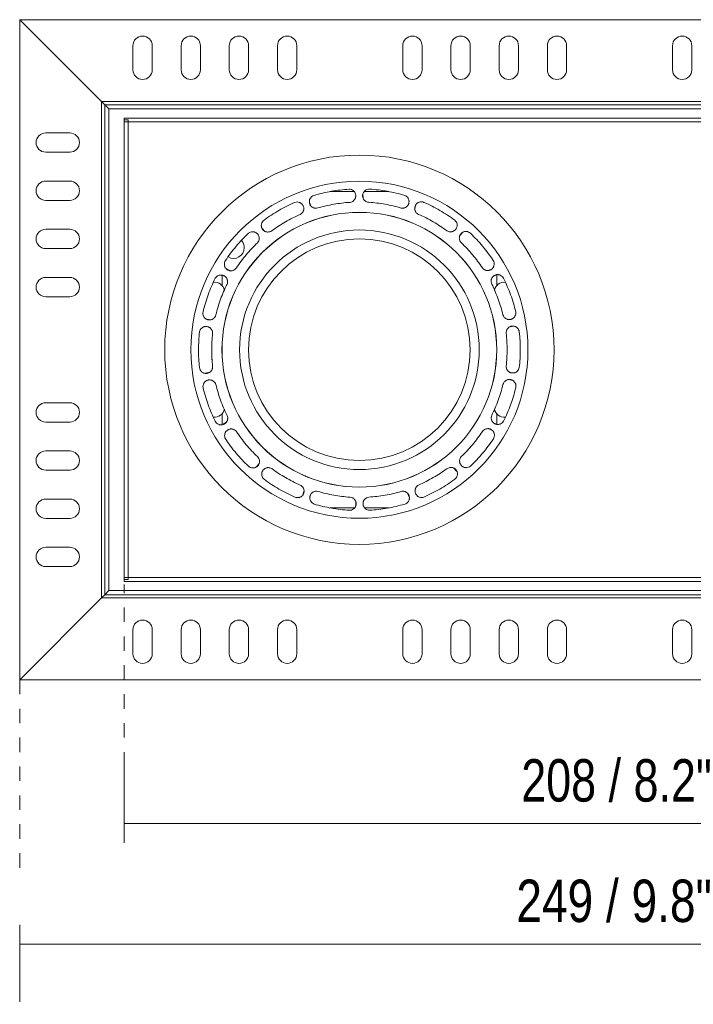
# Model space of a CAD drawing. Header units: millimetres. Extents: x -6708 to -4747, y -1232 to 6729.
# Tile 9 of 11: x -5072 to -4932, y 164 to 369. Entities that reach past the tile are written whole.
import ezdxf

# ---------------------------------------------------------------- set-up
doc = ezdxf.new("R2010")
doc.units = ezdxf.units.MM
doc.linetypes.add('Dash', pattern=[6, 3, -3])
doc.layers.add('A-ANNO-DIMS', color=7, linetype='Continuous', lineweight=9, true_color=0x5b5b5b)
doc.layers.add('A-ANNO-DIMS-4', color=7, linetype='Continuous', lineweight=9)
doc.layers.add('E-LITE-EQPM', color=7, linetype='Continuous', lineweight=20)
doc.styles.add('Arial Narrow', font='ARIALN.TTF', dxfattribs={"height": 8.8})
doc.dimstyles.new('FARO_-_2_2mm_Arial_Narrow_mm_Inch_Right', dxfattribs={"dimscale": 304.8, "dimtxt": 9.006193, "dimasz": 0, "dimexe": 0.03937, "dimexo": 0.0625, "dimgap": 0.006562, "dimtad": 1, "dimdec": 0, "dimzin": 0, "dimdsep": 46, "dimtxsty": 'Arial Narrow', "dimblk1": 'NONE', "dimblk2": 'NONE', "dimsah": 1, "dimcen": 0.09, "dimadec": 0, "dimazin": 0, "dimtfac": 1, "dimtdec": 4, "dimtix": 1, "dimtmove": 0, "dimatfit": 3, "dimfxl": 0.013123, "dimfxlon": 1, "dimtvp": 1, "dimtolj": 1, "dimtzin": 0, "dimarcsym": 2})

# ---------------------------------------------------------------- blocks, each defined once
blk = doc.blocks.new('NANO COLIN-2 WF - 033008303 MINI-COLIN-1 Grey downlight LED 12_18W 2700K 20_ 1565_2100 lm-657472-Alzado_PDF Copy 1')
at = {"layer": 'E-LITE-EQPM'}
for p, q in [((-6705, 368.5), (-6456, 368.5)), ((-6705, 368.5), (-6688.02, 351.52)), ((-6705, 231.5), (-6705, 368.5)), ((-6688.02, 351.52), (-6705, 368.5)), ((-6681.49, 358.1), (-6681.49, 363.1)), ((-6677.49, 363.1), (-6677.49, 358.1)), ((-6671.49, 358.1), (-6671.49, 363.1)), ((-6667.49, 363.1), (-6667.49, 358.1)), ((-6661.49, 358.1), (-6661.49, 363.1)), ((-6657.49, 363.1), (-6657.49, 358.1)), ((-6651.49, 358.1), (-6651.49, 363.1)), ((-6647.49, 363.1), (-6647.49, 358.1)), ((-6625.49, 358.1), (-6625.49, 363.1)), ((-6621.49, 363.1), (-6621.49, 358.1)), ((-6615.49, 358.1), (-6615.49, 363.1)), ((-6611.49, 363.1), (-6611.49, 358.1)), ((-6605.49, 358.1), (-6605.49, 363.1)), ((-6601.49, 363.1), (-6601.49, 358.1)), ((-6595.49, 358.1), (-6595.49, 363.1)), ((-6591.49, 363.1), (-6591.49, 358.1)), ((-6569.5, 358.1), (-6569.5, 363.1)), ((-6565.5, 363.1), (-6565.5, 358.1)), ((-6688.02, 351.52), (-6472.97, 351.52)), ((-6688.02, 351.52), (-6687.35, 350.86)), ((-6688.02, 248.48), (-6688.02, 351.52)), ((-6687.35, 350.86), (-6688.02, 351.52)), ((-6687.35, 350.86), (-6473.64, 350.86)), ((-6687.35, 350.86), (-6686.5, 350)), ((-6687.35, 249.14), (-6687.35, 350.86)), ((-6686.5, 350), (-6687.35, 350.86)), ((-6686.5, 350), (-6474.5, 350)), ((-6686.5, 250), (-6686.5, 350)), ((-6683.3, 347.27), (-6683.3, 348.07)), ((-6683.3, 348.07), (-6475.7, 348.07)), ((-6683.3, 347.7), (-6682.5, 347.7)), ((-6683.3, 252.3), (-6683.3, 347.7)), ((-6682.5, 347.27), (-6682.5, 347.7)), ((-6682.5, 347.27), (-6683.3, 347.27)), ((-6699.59, 345), (-6694.59, 345)), ((-6694.59, 341), (-6699.59, 341)), ((-6699.59, 335), (-6694.59, 335)), ((-6635.58, 332.82), (-6640.59, 332.82)), ((-6633.73, 331.37), (-6633.75, 332.28)), ((-6628.41, 332.82), (-6633.51, 332.82)), ((-6694.59, 331), (-6699.59, 331)), ((-6644.51, 329.75), (-6644.83, 330.57)), ((-6623.05, 329.2), (-6622.75, 330.09)), ((-6699.59, 325), (-6694.59, 325)), ((-6654.09, 324.55), (-6654.65, 325.18)), ((-6613.77, 323.51), (-6613.15, 324.28)), ((-6694.59, 321), (-6699.59, 321)), ((-6661.26, 316.34), (-6662.1, 316.8)), ((-6699.59, 315), (-6694.59, 315)), ((-6663, 315.47), (-6663, 313.26)), ((-6606.93, 315.03), (-6606.19, 315.48)), ((-6606, 313.26), (-6606, 315.55)), ((-6694.59, 311), (-6699.59, 311)), ((-6665.25, 306.2), (-6666.16, 306.34)), ((-6603.46, 304.69), (-6602.58, 304.87)), ((-6665.53, 295.31), (-6666.41, 295.13)), ((-6603.74, 293.8), (-6602.83, 293.66)), ((-6699.59, 289), (-6694.59, 289)), ((-6663, 286.74), (-6663, 284.45)), ((-6606, 284.53), (-6606, 286.74)), ((-6694.59, 285), (-6699.59, 285)), ((-6662.06, 284.97), (-6662.8, 284.52)), ((-6607.73, 283.66), (-6606.91, 283.21)), ((-6699.59, 279), (-6694.59, 279)), ((-6655.23, 276.49), (-6655.84, 275.72)), ((-6694.59, 275), (-6699.59, 275)), ((-6614.9, 275.45), (-6614.35, 274.82)), ((-6645.94, 270.8), (-6646.25, 269.91)), ((-6624.48, 270.25), (-6624.17, 269.43)), ((-6699.59, 269), (-6694.59, 269)), ((-6635.26, 268.63), (-6635.25, 267.72)), ((-6640.58, 267.19), (-6635.48, 267.19)), ((-6633.41, 267.19), (-6628.41, 267.19)), ((-6694.59, 265), (-6699.59, 265)), ((-6699.59, 259), (-6694.59, 259)), ((-6694.59, 255), (-6699.59, 255)), ((-6683.3, 251.93), (-6683.3, 252.73)), ((-6682.5, 252.73), (-6683.3, 252.73)), ((-6682.5, 252.3), (-6683.3, 252.3)), ((-6683.3, 251.93), (-6475.7, 251.93)), ((-6682.5, 252.3), (-6682.5, 252.73)), ((-6686.5, 250), (-6687.35, 249.14)), ((-6687.35, 249.14), (-6686.5, 250)), ((-6474.5, 250), (-6686.5, 250)), ((-6688.02, 248.48), (-6705, 231.5)), ((-6705, 231.5), (-6688.02, 248.48)), ((-6687.35, 249.14), (-6688.02, 248.48)), ((-6688.02, 248.48), (-6687.35, 249.14)), ((-6472.97, 248.48), (-6688.02, 248.48)), ((-6473.64, 249.14), (-6687.35, 249.14)), ((-6681.49, 236.9), (-6681.49, 241.9)), ((-6677.49, 241.9), (-6677.49, 236.9)), ((-6671.49, 236.9), (-6671.49, 241.9)), ((-6667.49, 241.9), (-6667.49, 236.9)), ((-6661.49, 236.9), (-6661.49, 241.9)), ((-6657.49, 241.9), (-6657.49, 236.9)), ((-6651.49, 236.9), (-6651.49, 241.9)), ((-6647.49, 241.9), (-6647.49, 236.9)), ((-6625.49, 236.9), (-6625.49, 241.9)), ((-6621.49, 241.9), (-6621.49, 236.9)), ((-6615.49, 236.9), (-6615.49, 241.9)), ((-6611.49, 241.9), (-6611.49, 236.9)), ((-6605.49, 236.9), (-6605.49, 241.9)), ((-6601.49, 241.9), (-6601.49, 236.9)), ((-6595.49, 236.9), (-6595.49, 241.9)), ((-6591.49, 241.9), (-6591.49, 236.9)), ((-6569.5, 236.9), (-6569.5, 241.9)), ((-6565.5, 241.9), (-6565.5, 236.9)), ((-6456, 231.5), (-6705, 231.5))]:
    blk.add_line(p, q, dxfattribs=at)
for centre, radius, start, end in [((-6679.49, 363.1), 2, 0, 180), ((-6669.49, 363.1), 2, 0, 180), ((-6659.49, 363.1), 2, 0, 180), ((-6649.49, 363.1), 2, 0, 180), ((-6623.49, 363.1), 2, 0, 180), ((-6613.49, 363.1), 2, 0, 180), ((-6603.49, 363.1), 2, 0, 180), ((-6593.49, 363.1), 2, 0, 180), ((-6567.5, 363.1), 2, 0, 180), ((-6679.49, 358.1), 2, 180, 360), ((-6669.49, 358.1), 2, 180, 360), ((-6659.49, 358.1), 2, 180, 360), ((-6649.49, 358.1), 2, 180, 0), ((-6623.49, 358.1), 2, 180, 0), ((-6613.49, 358.1), 2, 180, 360), ((-6603.49, 358.1), 2, 180, 360), ((-6593.49, 358.1), 2, 180, 360), ((-6567.5, 358.1), 2, 180, 0), ((-6699.59, 343), 2, 90, 270), ((-6694.59, 343), 2, 270, 90), ((-6699.59, 333), 2, 90, 270), ((-6694.59, 333), 2, 270, 90), ((-6634.5, 300), 34.98, 0, 180), ((-6634.5, 300), 28.52, 0, 180), ((-6634.5, 300), 28.5, 0, 180), ((-6699.59, 323), 2, 90, 270), ((-6694.59, 323), 2, 270, 90), ((-6634.5, 300), 24.86, 0, 180), ((-6634.5, 300), 23, 360, 180), ((-6660.59, 321.16), 2.2, 240, 360), ((-6660.59, 321.16), 2.2, 0, 42.184), ((-6699.59, 313), 2, 90, 270), ((-6694.59, 313), 2, 270, 90), ((-6664.54, 311.95), 2.05, 9.6161, 96.5626), ((-6604.45, 311.95), 2.05, 83.1622, 170.0222), ((-6634.66, 299.95), 30.49, 175.6114, 176.7057), ((-6634.33, 300.05), 30.49, 3.108, 4.204), ((-6634.5, 300), 34.98, 180, 0), ((-6634.5, 300), 28.52, 180, 0), ((-6634.5, 300), 28.5, 180, 0), ((-6634.5, 300), 24.86, 180, 0), ((-6634.5, 300), 23, 180, 360), ((-6634.66, 299.95), 30.49, 183.108, 184.204), ((-6634.33, 300.05), 30.49, 355.6114, 356.7057), ((-6699.59, 287), 2, 90, 270), ((-6694.59, 287), 2, 270, 90), ((-6664.54, 288.05), 2.05, 263.1622, 350.0222), ((-6604.45, 288.05), 2.05, 189.6161, 276.5626), ((-6699.59, 277), 2, 90, 270), ((-6694.59, 277), 2, 270, 90), ((-6699.59, 267), 2, 90, 270), ((-6694.59, 267), 2, 270, 90), ((-6699.59, 257), 2, 90, 270), ((-6694.59, 257), 2, 270, 90), ((-6679.49, 241.9), 2, 360, 180), ((-6669.49, 241.9), 2, 360, 180), ((-6659.49, 241.9), 2, 360, 180), ((-6649.49, 241.9), 2, 0, 180), ((-6623.49, 241.9), 2, 360, 180), ((-6613.49, 241.9), 2, 360, 180), ((-6603.49, 241.9), 2, 0, 180), ((-6593.49, 241.9), 2, 360, 180), ((-6567.5, 241.9), 2, 0, 180), ((-6679.49, 236.9), 2, 180, 360), ((-6669.49, 236.9), 2, 180, 360), ((-6659.49, 236.9), 2, 180, 0), ((-6649.49, 236.9), 2, 180, 0), ((-6623.49, 236.9), 2, 180, 360), ((-6613.49, 236.9), 2, 180, 360), ((-6603.49, 236.9), 2, 180, 360), ((-6593.49, 236.9), 2, 180, 360), ((-6567.5, 236.9), 2, 180, 0)]:
    blk.add_arc(centre, radius, start, end, dxfattribs=at)
for points in [[(-6643.9, 332.04), (-6642.72, 332.39), (-6640.31, 332.95), (-6637.85, 333.24), (-6636.61, 333.32)], [(-6632.38, 333.33), (-6631.14, 333.25), (-6628.69, 332.95), (-6626.28, 332.38), (-6625.09, 332.03)], [(-6654.29, 326.89), (-6653.3, 327.62), (-6651.22, 328.98), (-6649.01, 330.09), (-6647.88, 330.58)], [(-6636.44, 330.59), (-6637.57, 330.52), (-6639.83, 330.25), (-6642.04, 329.74), (-6643.13, 329.42)], [(-6625.86, 329.41), (-6626.95, 329.73), (-6629.16, 330.25), (-6631.42, 330.53), (-6632.55, 330.6)], [(-6621.1, 330.59), (-6619.97, 330.1), (-6617.77, 328.98), (-6615.7, 327.62), (-6614.7, 326.88)], [(-6646.78, 328.08), (-6647.82, 327.63), (-6649.86, 326.6), (-6651.76, 325.36), (-6652.68, 324.69)], [(-6616.32, 324.68), (-6617.23, 325.36), (-6619.14, 326.6), (-6621.16, 327.63), (-6622.2, 328.09)], [(-6662.3, 318.5), (-6661.61, 319.53), (-6660.13, 321.51), (-6658.43, 323.31), (-6657.53, 324.16)], [(-6611.45, 324.17), (-6610.56, 323.31), (-6608.86, 321.51), (-6607.38, 319.52), (-6606.7, 318.49)], [(-6655.65, 322.18), (-6656.47, 321.4), (-6658.03, 319.75), (-6659.39, 317.93), (-6660.02, 316.98)], [(-6608.98, 316.98), (-6609.6, 317.92), (-6610.96, 319.75), (-6612.52, 321.41), (-6613.34, 322.19)], [(-6666.95, 307.88), (-6666.66, 309.08), (-6665.94, 311.44), (-6664.96, 313.72), (-6664.41, 314.82)], [(-6604.57, 314.83), (-6604.03, 313.72), (-6603.05, 311.44), (-6602.34, 309.07), (-6602.05, 307.87)], [(-6661.96, 313.61), (-6662.46, 312.6), (-6663.36, 310.51), (-6664.02, 308.33), (-6664.29, 307.23)], [(-6604.71, 307.23), (-6604.97, 308.33), (-6605.63, 310.51), (-6606.52, 312.6), (-6607.02, 313.62)], [(-6667.89, 300), (-6667.88, 300.62), (-6667.85, 301.85), (-6667.74, 303.09), (-6667.67, 303.7)], [(-6664.96, 303.4), (-6665.02, 302.83), (-6665.12, 301.7), (-6665.15, 300.57), (-6665.15, 300)], [(-6603.84, 300), (-6603.84, 300.57), (-6603.87, 301.7), (-6603.96, 302.83), (-6604.02, 303.4)], [(-6601.31, 303.7), (-6601.24, 303.08), (-6601.14, 301.85), (-6601.1, 300.62), (-6601.11, 300)], [(-6667.68, 296.3), (-6667.75, 296.92), (-6667.85, 298.15), (-6667.89, 299.38), (-6667.89, 300)], [(-6665.15, 300), (-6665.15, 299.43), (-6665.12, 298.3), (-6665.03, 297.17), (-6664.97, 296.6)], [(-6604.03, 296.6), (-6603.97, 297.17), (-6603.87, 298.3), (-6603.84, 299.43), (-6603.84, 300)], [(-6601.11, 300), (-6601.11, 299.38), (-6601.14, 298.15), (-6601.25, 296.91), (-6601.32, 296.3)], [(-6664.28, 292.77), (-6664.02, 291.67), (-6663.36, 289.49), (-6662.47, 287.4), (-6661.97, 286.38)], [(-6607.03, 286.39), (-6606.53, 287.4), (-6605.63, 289.49), (-6604.97, 291.67), (-6604.7, 292.77)], [(-6664.42, 285.17), (-6664.97, 286.28), (-6665.94, 288.56), (-6666.65, 290.93), (-6666.94, 292.13)], [(-6602.04, 292.12), (-6602.34, 290.92), (-6603.05, 288.56), (-6604.03, 286.28), (-6604.58, 285.18)], [(-6660.01, 283.02), (-6659.39, 282.08), (-6658.03, 280.25), (-6656.48, 278.59), (-6655.65, 277.81)], [(-6613.35, 277.82), (-6612.52, 278.6), (-6610.96, 280.25), (-6609.6, 282.07), (-6608.97, 283.02)], [(-6657.54, 275.83), (-6658.44, 276.69), (-6660.13, 278.49), (-6661.61, 280.48), (-6662.29, 281.51)], [(-6606.69, 281.5), (-6607.38, 280.47), (-6608.86, 278.49), (-6610.56, 276.69), (-6611.46, 275.84)], [(-6652.67, 275.32), (-6651.76, 274.64), (-6649.86, 273.4), (-6647.83, 272.37), (-6646.79, 271.91)], [(-6622.21, 271.92), (-6621.17, 272.37), (-6619.14, 273.4), (-6617.23, 274.64), (-6616.32, 275.31)], [(-6647.89, 269.41), (-6649.02, 269.9), (-6651.23, 271.02), (-6653.29, 272.38), (-6654.29, 273.12)], [(-6614.7, 273.11), (-6615.69, 272.38), (-6617.77, 271.02), (-6619.98, 269.91), (-6621.11, 269.42)], [(-6643.13, 270.59), (-6642.04, 270.27), (-6639.83, 269.75), (-6637.57, 269.47), (-6636.44, 269.4)], [(-6632.55, 269.41), (-6631.42, 269.48), (-6629.16, 269.75), (-6626.95, 270.26), (-6625.86, 270.58)], [(-6636.62, 266.67), (-6637.85, 266.75), (-6640.31, 267.05), (-6642.72, 267.62), (-6643.9, 267.97)], [(-6625.09, 267.96), (-6626.28, 267.61), (-6628.69, 267.05), (-6631.14, 266.76), (-6632.38, 266.68)]]:
    blk.add_open_spline(points, degree=3, dxfattribs=at)
for points, knots in [([(-6636.61, 333.32), (-6636.46, 333.32), (-6636.15, 333.26), (-6635.8, 333.07), (-6635.58, 332.86), (-6635.45, 332.67), (-6635.34, 332.47), (-6635.28, 332.26), (-6635.24, 332.03), (-6635.25, 331.81), (-6635.29, 331.59), (-6635.37, 331.37), (-6635.48, 331.18), (-6635.62, 331), (-6635.79, 330.84), (-6636.06, 330.68), (-6636.28, 330.61), (-6636.44, 330.59)], [-1, -1, -1, -1, -0.888889, -0.777778, -0.722222, -0.666667, -0.611111, -0.555556, -0.5, -0.444444, -0.388889, -0.333333, -0.277778, -0.222222, -0.166667, -0.111111, 0, 0, 0, 0]), ([(-6632.55, 330.6), (-6632.71, 330.61), (-6632.95, 330.67), (-6633.24, 330.83), (-6633.42, 330.98), (-6633.58, 331.16), (-6633.7, 331.37), (-6633.78, 331.59), (-6633.83, 331.82), (-6633.83, 332.05), (-6633.8, 332.28), (-6633.73, 332.5), (-6633.61, 332.71), (-6633.47, 332.9), (-6633.23, 333.11), (-6632.87, 333.3), (-6632.54, 333.34), (-6632.38, 333.33)], [-1, -1, -1, -1, -0.888889, -0.833333, -0.777778, -0.722222, -0.666667, -0.611111, -0.555556, -0.5, -0.444444, -0.388889, -0.333333, -0.277778, -0.222222, -0.111111, 0, 0, 0, 0]), ([(-6643.13, 329.42), (-6643.29, 329.37), (-6643.54, 329.35), (-6643.86, 329.4), (-6644.08, 329.48), (-6644.29, 329.6), (-6644.48, 329.75), (-6644.63, 329.92), (-6644.75, 330.13), (-6644.84, 330.34), (-6644.88, 330.57), (-6644.89, 330.81), (-6644.86, 331.04), (-6644.78, 331.27), (-6644.63, 331.55), (-6644.35, 331.85), (-6644.06, 332), (-6643.9, 332.04)], [-1, -1, -1, -1, -0.888889, -0.833333, -0.777778, -0.722222, -0.666667, -0.611111, -0.555556, -0.5, -0.444444, -0.388889, -0.333333, -0.277778, -0.222222, -0.111111, 0, 0, 0, 0]), ([(-6625.09, 332.03), (-6624.94, 331.98), (-6624.67, 331.82), (-6624.42, 331.52), (-6624.28, 331.25), (-6624.22, 331.03), (-6624.19, 330.8), (-6624.2, 330.58), (-6624.24, 330.36), (-6624.32, 330.15), (-6624.44, 329.95), (-6624.58, 329.78), (-6624.75, 329.63), (-6624.95, 329.51), (-6625.17, 329.43), (-6625.47, 329.36), (-6625.71, 329.37), (-6625.86, 329.41)], [-1, -1, -1, -1, -0.888889, -0.777778, -0.722222, -0.666667, -0.611111, -0.555556, -0.5, -0.444444, -0.388889, -0.333333, -0.277778, -0.222222, -0.166667, -0.111111, 0, 0, 0, 0]), ([(-6647.88, 330.58), (-6647.73, 330.64), (-6647.42, 330.69), (-6647.04, 330.63), (-6646.76, 330.5), (-6646.56, 330.38), (-6646.4, 330.22), (-6646.26, 330.04), (-6646.15, 329.85), (-6646.08, 329.63), (-6646.04, 329.41), (-6646.04, 329.18), (-6646.08, 328.96), (-6646.15, 328.74), (-6646.26, 328.54), (-6646.46, 328.3), (-6646.64, 328.15), (-6646.78, 328.08)], [-1, -1, -1, -1, -0.888889, -0.777778, -0.722222, -0.666667, -0.611111, -0.555556, -0.5, -0.444444, -0.388889, -0.333333, -0.277778, -0.222222, -0.166667, -0.111111, 0, 0, 0, 0]), ([(-6622.2, 328.09), (-6622.35, 328.15), (-6622.56, 328.29), (-6622.77, 328.54), (-6622.89, 328.75), (-6622.98, 328.97), (-6623.02, 329.2), (-6623.02, 329.44), (-6622.99, 329.67), (-6622.91, 329.89), (-6622.8, 330.1), (-6622.65, 330.28), (-6622.48, 330.44), (-6622.28, 330.56), (-6621.98, 330.68), (-6621.58, 330.73), (-6621.25, 330.66), (-6621.1, 330.59)], [-1, -1, -1, -1, -0.888889, -0.833333, -0.777778, -0.722222, -0.666667, -0.611111, -0.555556, -0.5, -0.444444, -0.388889, -0.333333, -0.277778, -0.222222, -0.111111, 0, 0, 0, 0]), ([(-6652.68, 324.69), (-6652.81, 324.59), (-6653.03, 324.49), (-6653.35, 324.43), (-6653.59, 324.42), (-6653.82, 324.46), (-6654.05, 324.54), (-6654.25, 324.65), (-6654.44, 324.8), (-6654.59, 324.98), (-6654.71, 325.18), (-6654.8, 325.4), (-6654.85, 325.63), (-6654.86, 325.86), (-6654.81, 326.18), (-6654.65, 326.56), (-6654.43, 326.8), (-6654.29, 326.89)], [-1, -1, -1, -1, -0.888889, -0.833333, -0.777778, -0.722222, -0.666667, -0.611111, -0.555556, -0.5, -0.444444, -0.388889, -0.333333, -0.277778, -0.222222, -0.111111, 0, 0, 0, 0]), ([(-6614.7, 326.88), (-6614.58, 326.78), (-6614.38, 326.54), (-6614.24, 326.17), (-6614.21, 325.87), (-6614.22, 325.64), (-6614.27, 325.42), (-6614.36, 325.21), (-6614.48, 325.02), (-6614.63, 324.85), (-6614.8, 324.71), (-6614.99, 324.59), (-6615.21, 324.51), (-6615.43, 324.47), (-6615.66, 324.46), (-6615.97, 324.51), (-6616.19, 324.6), (-6616.32, 324.68)], [-1, -1, -1, -1, -0.888889, -0.777778, -0.722222, -0.666667, -0.611111, -0.555556, -0.5, -0.444444, -0.388889, -0.333333, -0.277778, -0.222222, -0.166667, -0.111111, 0, 0, 0, 0]), ([(-6657.53, 324.16), (-6657.41, 324.26), (-6657.14, 324.42), (-6656.75, 324.49), (-6656.45, 324.47), (-6656.23, 324.42), (-6656.02, 324.33), (-6655.83, 324.21), (-6655.66, 324.06), (-6655.52, 323.88), (-6655.41, 323.69), (-6655.33, 323.48), (-6655.29, 323.25), (-6655.28, 323.02), (-6655.32, 322.79), (-6655.41, 322.5), (-6655.54, 322.3), (-6655.65, 322.18)], [-1, -1, -1, -1, -0.888889, -0.777778, -0.722222, -0.666667, -0.611111, -0.555556, -0.5, -0.444444, -0.388889, -0.333333, -0.277778, -0.222222, -0.166667, -0.111111, 0, 0, 0, 0]), ([(-6613.34, 322.19), (-6613.46, 322.3), (-6613.6, 322.5), (-6613.72, 322.81), (-6613.76, 323.04), (-6613.76, 323.28), (-6613.72, 323.52), (-6613.65, 323.74), (-6613.53, 323.94), (-6613.39, 324.13), (-6613.21, 324.28), (-6613.01, 324.4), (-6612.79, 324.49), (-6612.56, 324.54), (-6612.24, 324.55), (-6611.84, 324.46), (-6611.57, 324.28), (-6611.45, 324.17)], [-1, -1, -1, -1, -0.888889, -0.833333, -0.777778, -0.722222, -0.666667, -0.611111, -0.555556, -0.5, -0.444444, -0.388889, -0.333333, -0.277778, -0.222222, -0.111111, 0, 0, 0, 0]), ([(-6660.02, 316.98), (-6660.11, 316.85), (-6660.29, 316.67), (-6660.56, 316.5), (-6660.79, 316.42), (-6661.02, 316.38), (-6661.26, 316.37), (-6661.49, 316.41), (-6661.72, 316.49), (-6661.92, 316.6), (-6662.1, 316.74), (-6662.26, 316.92), (-6662.39, 317.12), (-6662.47, 317.34), (-6662.54, 317.65), (-6662.52, 318.06), (-6662.39, 318.36), (-6662.3, 318.5)], [-1, -1, -1, -1, -0.888889, -0.833333, -0.777778, -0.722222, -0.666667, -0.611111, -0.555556, -0.5, -0.444444, -0.388889, -0.333333, -0.277778, -0.222222, -0.111111, 0, 0, 0, 0]), ([(-6606.7, 318.49), (-6606.62, 318.36), (-6606.52, 318.06), (-6606.51, 317.67), (-6606.59, 317.37), (-6606.68, 317.16), (-6606.8, 316.97), (-6606.95, 316.8), (-6607.13, 316.66), (-6607.32, 316.56), (-6607.54, 316.48), (-6607.76, 316.44), (-6607.99, 316.44), (-6608.21, 316.47), (-6608.43, 316.55), (-6608.71, 316.69), (-6608.88, 316.85), (-6608.98, 316.98)], [-1, -1, -1, -1, -0.888889, -0.777778, -0.722222, -0.666667, -0.611111, -0.555556, -0.5, -0.444444, -0.388889, -0.333333, -0.277778, -0.222222, -0.166667, -0.111111, 0, 0, 0, 0]), ([(-6664.41, 314.82), (-6664.33, 314.96), (-6664.13, 315.2), (-6663.79, 315.4), (-6663.49, 315.49), (-6663.27, 315.51), (-6663.04, 315.5), (-6662.82, 315.45), (-6662.61, 315.37), (-6662.42, 315.25), (-6662.25, 315.11), (-6662.1, 314.93), (-6661.99, 314.74), (-6661.9, 314.53), (-6661.86, 314.3), (-6661.85, 313.99), (-6661.9, 313.76), (-6661.96, 313.61)], [-1, -1, -1, -1, -0.888889, -0.777778, -0.722222, -0.666667, -0.611111, -0.555556, -0.5, -0.444444, -0.388889, -0.333333, -0.277778, -0.222222, -0.166667, -0.111111, 0, 0, 0, 0]), ([(-6607.02, 313.62), (-6607.1, 313.76), (-6607.16, 314), (-6607.17, 314.32), (-6607.13, 314.56), (-6607.05, 314.79), (-6606.93, 314.99), (-6606.79, 315.18), (-6606.61, 315.33), (-6606.41, 315.45), (-6606.19, 315.54), (-6605.96, 315.59), (-6605.72, 315.59), (-6605.49, 315.56), (-6605.19, 315.46), (-6604.84, 315.24), (-6604.65, 314.97), (-6604.57, 314.83)], [-1, -1, -1, -1, -0.888889, -0.833333, -0.777778, -0.722222, -0.666667, -0.611111, -0.555556, -0.5, -0.444444, -0.388889, -0.333333, -0.277778, -0.222222, -0.111111, 0, 0, 0, 0]), ([(-6664.29, 307.23), (-6664.33, 307.07), (-6664.43, 306.84), (-6664.64, 306.59), (-6664.82, 306.44), (-6665.03, 306.31), (-6665.25, 306.23), (-6665.48, 306.19), (-6665.71, 306.18), (-6665.94, 306.22), (-6666.17, 306.29), (-6666.37, 306.4), (-6666.56, 306.55), (-6666.72, 306.73), (-6666.89, 307), (-6667.01, 307.39), (-6666.99, 307.72), (-6666.95, 307.88)], [-1, -1, -1, -1, -0.888889, -0.833333, -0.777778, -0.722222, -0.666667, -0.611111, -0.555556, -0.5, -0.444444, -0.388889, -0.333333, -0.277778, -0.222222, -0.111111, 0, 0, 0, 0]), ([(-6602.05, 307.87), (-6602.03, 307.72), (-6602.03, 307.4), (-6602.16, 307.03), (-6602.33, 306.78), (-6602.48, 306.61), (-6602.67, 306.47), (-6602.87, 306.37), (-6603.08, 306.3), (-6603.3, 306.26), (-6603.53, 306.27), (-6603.75, 306.3), (-6603.96, 306.38), (-6604.16, 306.49), (-6604.35, 306.63), (-6604.55, 306.87), (-6604.66, 307.08), (-6604.71, 307.23)], [-1, -1, -1, -1, -0.888889, -0.777778, -0.722222, -0.666667, -0.611111, -0.555556, -0.5, -0.444444, -0.388889, -0.333333, -0.277778, -0.222222, -0.166667, -0.111111, 0, 0, 0, 0]), ([(-6667.67, 303.7), (-6667.65, 303.85), (-6667.54, 304.15), (-6667.29, 304.45), (-6667.04, 304.63), (-6666.84, 304.74), (-6666.62, 304.8), (-6666.4, 304.83), (-6666.17, 304.83), (-6665.95, 304.78), (-6665.74, 304.7), (-6665.54, 304.59), (-6665.37, 304.45), (-6665.22, 304.28), (-6665.1, 304.08), (-6664.98, 303.79), (-6664.95, 303.55), (-6664.96, 303.4)], [-1, -1, -1, -1, -0.888889, -0.777778, -0.722222, -0.666667, -0.611111, -0.555556, -0.5, -0.444444, -0.388889, -0.333333, -0.277778, -0.222222, -0.166667, -0.111111, 0, 0, 0, 0]), ([(-6604.02, 303.4), (-6604.04, 303.56), (-6604.02, 303.81), (-6603.92, 304.11), (-6603.8, 304.32), (-6603.65, 304.51), (-6603.47, 304.66), (-6603.27, 304.78), (-6603.05, 304.87), (-6602.82, 304.91), (-6602.58, 304.92), (-6602.35, 304.89), (-6602.13, 304.81), (-6601.92, 304.7), (-6601.66, 304.5), (-6601.42, 304.18), (-6601.32, 303.86), (-6601.31, 303.7)], [-1, -1, -1, -1, -0.888889, -0.833333, -0.777778, -0.722222, -0.666667, -0.611111, -0.555556, -0.5, -0.444444, -0.388889, -0.333333, -0.277778, -0.222222, -0.111111, 0, 0, 0, 0]), ([(-6664.97, 296.6), (-6664.95, 296.44), (-6664.97, 296.19), (-6665.07, 295.89), (-6665.19, 295.68), (-6665.34, 295.49), (-6665.52, 295.34), (-6665.73, 295.22), (-6665.94, 295.13), (-6666.17, 295.09), (-6666.41, 295.08), (-6666.64, 295.11), (-6666.86, 295.19), (-6667.07, 295.3), (-6667.33, 295.5), (-6667.57, 295.82), (-6667.67, 296.14), (-6667.68, 296.3)], [-1, -1, -1, -1, -0.888889, -0.833333, -0.777778, -0.722222, -0.666667, -0.611111, -0.555556, -0.5, -0.444444, -0.388889, -0.333333, -0.277778, -0.222222, -0.111111, 0, 0, 0, 0]), ([(-6601.32, 296.3), (-6601.35, 296.15), (-6601.45, 295.85), (-6601.7, 295.55), (-6601.95, 295.37), (-6602.15, 295.26), (-6602.37, 295.2), (-6602.59, 295.17), (-6602.82, 295.17), (-6603.04, 295.22), (-6603.25, 295.3), (-6603.45, 295.41), (-6603.62, 295.55), (-6603.77, 295.72), (-6603.9, 295.92), (-6604.01, 296.21), (-6604.04, 296.45), (-6604.03, 296.6)], [-1, -1, -1, -1, -0.888889, -0.777778, -0.722222, -0.666667, -0.611111, -0.555556, -0.5, -0.444444, -0.388889, -0.333333, -0.277778, -0.222222, -0.166667, -0.111111, 0, 0, 0, 0]), ([(-6666.94, 292.13), (-6666.96, 292.28), (-6666.97, 292.6), (-6666.83, 292.97), (-6666.66, 293.22), (-6666.51, 293.39), (-6666.33, 293.53), (-6666.13, 293.63), (-6665.91, 293.7), (-6665.69, 293.74), (-6665.47, 293.73), (-6665.24, 293.7), (-6665.03, 293.62), (-6664.83, 293.51), (-6664.65, 293.37), (-6664.44, 293.13), (-6664.33, 292.92), (-6664.28, 292.77)], [-1, -1, -1, -1, -0.888889, -0.777778, -0.722222, -0.666667, -0.611111, -0.555556, -0.5, -0.444444, -0.388889, -0.333333, -0.277778, -0.222222, -0.166667, -0.111111, 0, 0, 0, 0]), ([(-6604.7, 292.77), (-6604.66, 292.93), (-6604.56, 293.16), (-6604.35, 293.41), (-6604.17, 293.56), (-6603.97, 293.69), (-6603.74, 293.77), (-6603.51, 293.81), (-6603.28, 293.82), (-6603.05, 293.78), (-6602.83, 293.71), (-6602.62, 293.6), (-6602.43, 293.45), (-6602.27, 293.27), (-6602.1, 293), (-6601.98, 292.61), (-6602, 292.28), (-6602.04, 292.12)], [-1, -1, -1, -1, -0.888889, -0.833333, -0.777778, -0.722222, -0.666667, -0.611111, -0.555556, -0.5, -0.444444, -0.388889, -0.333333, -0.277778, -0.222222, -0.111111, 0, 0, 0, 0]), ([(-6661.97, 286.38), (-6661.9, 286.24), (-6661.83, 286), (-6661.82, 285.68), (-6661.86, 285.44), (-6661.94, 285.21), (-6662.06, 285.01), (-6662.21, 284.82), (-6662.38, 284.67), (-6662.58, 284.55), (-6662.8, 284.46), (-6663.03, 284.41), (-6663.27, 284.41), (-6663.5, 284.44), (-6663.81, 284.54), (-6664.15, 284.76), (-6664.35, 285.03), (-6664.42, 285.17)], [-1, -1, -1, -1, -0.888889, -0.833333, -0.777778, -0.722222, -0.666667, -0.611111, -0.555556, -0.5, -0.444444, -0.388889, -0.333333, -0.277778, -0.222222, -0.111111, 0, 0, 0, 0]), ([(-6604.58, 285.18), (-6604.66, 285.04), (-6604.87, 284.8), (-6605.2, 284.6), (-6605.5, 284.51), (-6605.72, 284.49), (-6605.95, 284.5), (-6606.17, 284.55), (-6606.38, 284.63), (-6606.57, 284.75), (-6606.74, 284.89), (-6606.89, 285.07), (-6607.01, 285.26), (-6607.09, 285.47), (-6607.14, 285.7), (-6607.15, 286.01), (-6607.09, 286.24), (-6607.03, 286.39)], [-1, -1, -1, -1, -0.888889, -0.777778, -0.722222, -0.666667, -0.611111, -0.555556, -0.5, -0.444444, -0.388889, -0.333333, -0.277778, -0.222222, -0.166667, -0.111111, 0, 0, 0, 0]), ([(-6662.29, 281.51), (-6662.37, 281.64), (-6662.48, 281.94), (-6662.48, 282.33), (-6662.41, 282.63), (-6662.32, 282.84), (-6662.19, 283.03), (-6662.04, 283.2), (-6661.86, 283.34), (-6661.67, 283.44), (-6661.45, 283.52), (-6661.23, 283.56), (-6661, 283.56), (-6660.78, 283.53), (-6660.56, 283.45), (-6660.28, 283.31), (-6660.11, 283.15), (-6660.01, 283.02)], [-1, -1, -1, -1, -0.888889, -0.777778, -0.722222, -0.666667, -0.611111, -0.555556, -0.5, -0.444444, -0.388889, -0.333333, -0.277778, -0.222222, -0.166667, -0.111111, 0, 0, 0, 0]), ([(-6608.97, 283.02), (-6608.88, 283.15), (-6608.71, 283.33), (-6608.43, 283.5), (-6608.2, 283.58), (-6607.97, 283.62), (-6607.73, 283.63), (-6607.5, 283.59), (-6607.28, 283.51), (-6607.07, 283.4), (-6606.89, 283.26), (-6606.73, 283.08), (-6606.61, 282.88), (-6606.52, 282.66), (-6606.45, 282.35), (-6606.47, 281.94), (-6606.6, 281.64), (-6606.69, 281.5)], [-1, -1, -1, -1, -0.888889, -0.833333, -0.777778, -0.722222, -0.666667, -0.611111, -0.555556, -0.5, -0.444444, -0.388889, -0.333333, -0.277778, -0.222222, -0.111111, 0, 0, 0, 0]), ([(-6655.65, 277.81), (-6655.54, 277.7), (-6655.39, 277.5), (-6655.28, 277.19), (-6655.23, 276.96), (-6655.23, 276.72), (-6655.27, 276.48), (-6655.34, 276.26), (-6655.46, 276.06), (-6655.6, 275.87), (-6655.78, 275.72), (-6655.98, 275.6), (-6656.2, 275.51), (-6656.43, 275.46), (-6656.75, 275.45), (-6657.15, 275.54), (-6657.42, 275.72), (-6657.54, 275.83)], [-1, -1, -1, -1, -0.888889, -0.833333, -0.777778, -0.722222, -0.666667, -0.611111, -0.555556, -0.5, -0.444444, -0.388889, -0.333333, -0.277778, -0.222222, -0.111111, 0, 0, 0, 0]), ([(-6611.46, 275.84), (-6611.58, 275.74), (-6611.85, 275.58), (-6612.24, 275.51), (-6612.54, 275.53), (-6612.77, 275.58), (-6612.97, 275.67), (-6613.16, 275.79), (-6613.33, 275.94), (-6613.47, 276.12), (-6613.58, 276.31), (-6613.66, 276.52), (-6613.7, 276.75), (-6613.71, 276.98), (-6613.68, 277.21), (-6613.58, 277.5), (-6613.45, 277.7), (-6613.35, 277.82)], [-1, -1, -1, -1, -0.888889, -0.777778, -0.722222, -0.666667, -0.611111, -0.555556, -0.5, -0.444444, -0.388889, -0.333333, -0.277778, -0.222222, -0.166667, -0.111111, 0, 0, 0, 0]), ([(-6654.29, 273.12), (-6654.41, 273.22), (-6654.61, 273.46), (-6654.75, 273.83), (-6654.78, 274.13), (-6654.77, 274.36), (-6654.72, 274.58), (-6654.63, 274.79), (-6654.51, 274.98), (-6654.37, 275.15), (-6654.19, 275.29), (-6654, 275.41), (-6653.78, 275.49), (-6653.56, 275.53), (-6653.33, 275.54), (-6653.02, 275.49), (-6652.8, 275.4), (-6652.67, 275.32)], [-1, -1, -1, -1, -0.888889, -0.777778, -0.722222, -0.666667, -0.611111, -0.555556, -0.5, -0.444444, -0.388889, -0.333333, -0.277778, -0.222222, -0.166667, -0.111111, 0, 0, 0, 0]), ([(-6616.32, 275.31), (-6616.18, 275.41), (-6615.96, 275.51), (-6615.64, 275.57), (-6615.4, 275.58), (-6615.17, 275.54), (-6614.94, 275.46), (-6614.74, 275.35), (-6614.56, 275.2), (-6614.4, 275.02), (-6614.28, 274.82), (-6614.19, 274.6), (-6614.14, 274.37), (-6614.14, 274.14), (-6614.18, 273.82), (-6614.34, 273.44), (-6614.57, 273.2), (-6614.7, 273.11)], [-1, -1, -1, -1, -0.888889, -0.833333, -0.777778, -0.722222, -0.666667, -0.611111, -0.555556, -0.5, -0.444444, -0.388889, -0.333333, -0.277778, -0.222222, -0.111111, 0, 0, 0, 0]), ([(-6646.79, 271.91), (-6646.64, 271.85), (-6646.43, 271.71), (-6646.22, 271.46), (-6646.1, 271.25), (-6646.02, 271.03), (-6645.97, 270.8), (-6645.97, 270.56), (-6646, 270.33), (-6646.08, 270.11), (-6646.19, 269.9), (-6646.34, 269.72), (-6646.51, 269.56), (-6646.71, 269.44), (-6647.01, 269.32), (-6647.42, 269.27), (-6647.74, 269.34), (-6647.89, 269.41)], [-1, -1, -1, -1, -0.888889, -0.833333, -0.777778, -0.722222, -0.666667, -0.611111, -0.555556, -0.5, -0.444444, -0.388889, -0.333333, -0.277778, -0.222222, -0.111111, 0, 0, 0, 0]), ([(-6621.11, 269.42), (-6621.26, 269.36), (-6621.57, 269.31), (-6621.96, 269.37), (-6622.24, 269.5), (-6622.43, 269.62), (-6622.59, 269.78), (-6622.73, 269.96), (-6622.84, 270.15), (-6622.91, 270.37), (-6622.95, 270.59), (-6622.95, 270.82), (-6622.91, 271.04), (-6622.84, 271.26), (-6622.73, 271.46), (-6622.54, 271.7), (-6622.35, 271.85), (-6622.21, 271.92)], [-1, -1, -1, -1, -0.888889, -0.777778, -0.722222, -0.666667, -0.611111, -0.555556, -0.5, -0.444444, -0.388889, -0.333333, -0.277778, -0.222222, -0.166667, -0.111111, 0, 0, 0, 0]), ([(-6643.9, 267.97), (-6644.05, 268.02), (-6644.32, 268.18), (-6644.58, 268.48), (-6644.71, 268.75), (-6644.78, 268.97), (-6644.8, 269.2), (-6644.8, 269.42), (-6644.75, 269.64), (-6644.67, 269.85), (-6644.55, 270.05), (-6644.41, 270.22), (-6644.24, 270.37), (-6644.04, 270.49), (-6643.83, 270.57), (-6643.52, 270.64), (-6643.28, 270.63), (-6643.13, 270.59)], [-1, -1, -1, -1, -0.888889, -0.777778, -0.722222, -0.666667, -0.611111, -0.555556, -0.5, -0.444444, -0.388889, -0.333333, -0.277778, -0.222222, -0.166667, -0.111111, 0, 0, 0, 0]), ([(-6625.86, 270.58), (-6625.7, 270.63), (-6625.45, 270.65), (-6625.13, 270.6), (-6624.91, 270.52), (-6624.7, 270.4), (-6624.52, 270.25), (-6624.36, 270.08), (-6624.24, 269.87), (-6624.16, 269.66), (-6624.11, 269.43), (-6624.1, 269.19), (-6624.14, 268.96), (-6624.21, 268.73), (-6624.36, 268.45), (-6624.64, 268.15), (-6624.93, 268), (-6625.09, 267.96)], [-1, -1, -1, -1, -0.888889, -0.833333, -0.777778, -0.722222, -0.666667, -0.611111, -0.555556, -0.5, -0.444444, -0.388889, -0.333333, -0.277778, -0.222222, -0.111111, 0, 0, 0, 0]), ([(-6636.44, 269.4), (-6636.28, 269.39), (-6636.04, 269.33), (-6635.75, 269.17), (-6635.57, 269.02), (-6635.41, 268.84), (-6635.29, 268.63), (-6635.21, 268.41), (-6635.16, 268.18), (-6635.16, 267.95), (-6635.19, 267.72), (-6635.27, 267.5), (-6635.38, 267.29), (-6635.52, 267.1), (-6635.76, 266.89), (-6636.13, 266.7), (-6636.45, 266.66), (-6636.62, 266.67)], [-1, -1, -1, -1, -0.888889, -0.833333, -0.777778, -0.722222, -0.666667, -0.611111, -0.555556, -0.5, -0.444444, -0.388889, -0.333333, -0.277778, -0.222222, -0.111111, 0, 0, 0, 0]), ([(-6632.38, 266.68), (-6632.53, 266.68), (-6632.85, 266.74), (-6633.19, 266.93), (-6633.41, 267.14), (-6633.54, 267.33), (-6633.65, 267.53), (-6633.72, 267.74), (-6633.75, 267.97), (-6633.74, 268.19), (-6633.7, 268.41), (-6633.63, 268.63), (-6633.51, 268.82), (-6633.37, 269), (-6633.2, 269.16), (-6632.93, 269.32), (-6632.71, 269.39), (-6632.55, 269.41)], [-1, -1, -1, -1, -0.888889, -0.777778, -0.722222, -0.666667, -0.611111, -0.555556, -0.5, -0.444444, -0.388889, -0.333333, -0.277778, -0.222222, -0.166667, -0.111111, 0, 0, 0, 0])]:
    blk.add_open_spline(points, degree=3, knots=knots, dxfattribs=at)
blk = doc.blocks.new('DIMBLOCK13-Alzado_PDF Copy 1')
at = {"layer": 'A-ANNO-DIMS-4', "color": 251, "true_color": 0x5b5b5b, "transparency": 16777216}
for p, q in [((-5049.89, 201.39), (-5049.89, 213.64)), ((-4842.29, 201.39), (-4842.29, 213.64)), ((-5049.89, 201.64), (-4842.29, 201.64)), ((-5049.89, 201.64), (-5049.89, 197.64)), ((-4842.29, 201.64), (-4842.29, 197.64))]:
    blk.add_line(p, q, dxfattribs=at)
at = {"layer": 'A-ANNO-DIMS-4', "color": 0, "transparency": 16777216, "insert": (-4967.53, 215.02), "char_height": 8.8, "width": 51.464, "attachment_point": 1, "line_spacing_factor": 0.974696, "style": 'Arial Narrow'}
blk.add_mtext('208 / 8.2"', dxfattribs=at)
blk = doc.blocks.new('_None')
blk = doc.blocks.new('DIMBLOCK14-Alzado_PDF Copy 1')
at = {"layer": 'A-ANNO-DIMS-4', "color": 251, "true_color": 0x5b5b5b, "transparency": 16777216}
for p, q in [((-5071.59, 180.64), (-5071.59, 164.64)), ((-5071.59, 176.64), (-5071.59, 180.64)), ((-4822.59, 180.64), (-4822.59, 164.64)), ((-4822.59, 176.64), (-4822.59, 180.64)), ((-5071.59, 176.64), (-4822.59, 176.64))]:
    blk.add_line(p, q, dxfattribs=at)
at = {"layer": 'A-ANNO-DIMS-4', "color": 0, "transparency": 16777216, "insert": (-4968.53, 190.02), "char_height": 8.8, "width": 51.464, "attachment_point": 1, "line_spacing_factor": 0.974696, "style": 'Arial Narrow'}
blk.add_mtext('249 / 9.8"', dxfattribs=at)

msp = doc.modelspace()

# ---------------------------------------------------------------- linework, layer by layer
at = {"layer": 'A-ANNO-DIMS', "color": 254, "linetype": 'Dash', "true_color": 0xd2d2d2}
for p, q in [((-5049.89, 201.5), (-5049.89, 251.26)), ((-5071.59, 231.5), (-5071.59, 191.5))]:
    msp.add_line(p, q, dxfattribs=at)
at = {"layer": 'E-LITE-EQPM'}
for p, q in [((-4952.26, 347.27), (-5049.09, 347.27)), ((-5049.09, 347.27), (-5049.09, 252.73)), ((-4843.09, 347.27), (-4952.26, 347.27)), ((-5049.09, 252.73), (-4953.13, 252.73)), ((-4953.13, 252.73), (-4843.09, 252.73))]:
    msp.add_line(p, q, dxfattribs=at)
for start, end in [(0, 180), (180, 0)]:
    msp.add_arc((-5001.09, 300), 40.4, start, end, dxfattribs=at)

# ---------------------------------------------------------------- block references
msp.add_blockref('NANO COLIN-2 WF - 033008303 MINI-COLIN-1 Grey downlight LED 12_18W 2700K 20_ 1565_2100 lm-657472-Alzado_PDF Copy 1', (1633.41, 0), dxfattribs=at)

# ---------------------------------------------------------------- dimensions: what is measured, and where the dimension line sits
at = {"layer": 'A-ANNO-DIMS'}
for base, p1, p2, override, picture, middle in [((-4842.29, 201.64), (-5049.89, 197.64), (-4842.29, 197.64), {"dimpost": '<>', "dimfxl": 207.6}, 'DIMBLOCK13-Alzado_PDF Copy 1', (-4946.09, 209.34)), ((-4822.59, 176.64), (-5071.59, 180.64), (-4822.59, 180.64), {"dimpost": '<>', "dimfxl": 249}, 'DIMBLOCK14-Alzado_PDF Copy 1', (-4947.09, 184.34))]:
    dim = msp.add_linear_dim(base=base, p1=p1, p2=p2, dimstyle='FARO_-_2_2mm_Arial_Narrow_mm_Inch_Right', override=override, dxfattribs=at)
    dim.commit()
    dim.dimension.update_dxf_attribs({"geometry": picture, "text_midpoint": middle})

doc.saveas('drawing.dxf')
